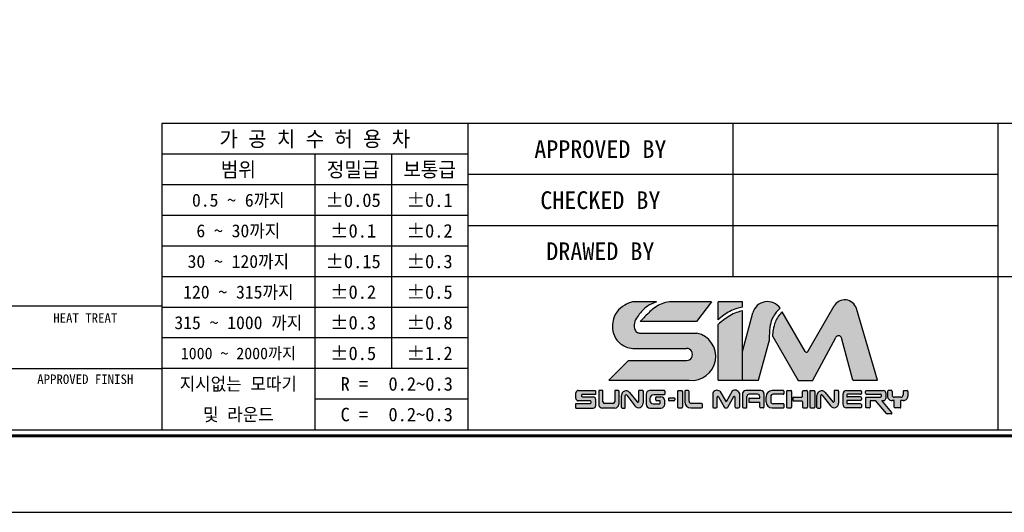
# Model space of a CAD drawing. Header units: millimetres. Extents: x 1591 to 2050, y 1063 to 1388.
# Tile 2 of 3: x 1820 to 1949, y 1063 to 1128. Entities that reach past the tile are written whole.
import ezdxf
from ezdxf.enums import TextEntityAlignment as Align

# ---------------------------------------------------------------- set-up
doc = ezdxf.new("R2010")
doc.units = ezdxf.units.MM
doc.layers.add('Z5', color=7, linetype='Continuous')
doc.layers.add('Z7', color=7, linetype='Continuous')

# ---------------------------------------------------------------- blocks, each defined once
blk = doc.blocks.new('란표제')
h = blk.add_hatch(color=150)
h.dxf.hatch_style = 1
edge = h.paths.add_edge_path()
edge.add_spline(control_points=[(207.254885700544, 16.33602195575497), (207.4122922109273, 16.47608683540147), (207.7174809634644, 16.74765264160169), (208.2523540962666, 17.06731062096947), (208.7774405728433, 17.32249890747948), (209.1543874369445, 17.38665720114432), (209.319017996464, 17.41467816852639)], knot_values=[0, 0, 0, 0, 0.6304310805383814, 1.222315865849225, 1.865724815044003, 2.364625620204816, 2.364625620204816, 2.364625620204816, 2.364625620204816], degree=3, periodic=0)
edge.add_line((209.319017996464, 17.41467816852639), (209.319017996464, 17.8749359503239))
edge.add_line((209.319017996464, 17.8749359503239), (207.254885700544, 17.8749359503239))
edge.add_line((207.254885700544, 17.8749359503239), (207.254885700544, 16.33602195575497))
edge = h.paths.add_edge_path()
edge.add_spline(control_points=[(209.319017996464, 17.09505608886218), (209.1507810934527, 17.05636180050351), (208.7718837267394, 16.96921585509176), (208.2430076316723, 16.7021166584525), (207.7228945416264, 16.35351243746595), (207.413543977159, 16.08416408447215), (207.254885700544, 15.9460219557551)], knot_values=[0, 0, 0, 0, 0.5164407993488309, 1.163110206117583, 1.761888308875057, 2.392319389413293, 2.392319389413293, 2.392319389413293, 2.392319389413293], degree=3, periodic=0)
edge.add_line((207.254885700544, 15.9460219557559), (207.254885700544, 11.2074160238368))
edge.add_line((207.254885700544, 11.2074160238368), (209.319017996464, 11.2074160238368))
edge.add_line((209.319017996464, 11.2074160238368), (209.319017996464, 17.09505608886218))
edge = h.paths.add_edge_path()
edge.add_line((205.4485281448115, 15.20675719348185), (200.5646388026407, 15.20675719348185))
edge.add_spline(control_points=[(200.5646388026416, 15.20675719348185), (200.4849448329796, 15.2311278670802), (200.2902893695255, 15.29065413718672), (200.0764048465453, 15.67955931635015), (200.1444277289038, 16.22277553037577), (200.5626230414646, 16.86702953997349), (201.1445093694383, 17.51252125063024), (201.753622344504, 17.7642963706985), (202.0212897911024, 17.8749359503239)], knot_values=[0, 0, 0, 0, 0.2433595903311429, 0.5944147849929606, 1.213183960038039, 1.789398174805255, 2.88702788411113, 3.747486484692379, 3.747486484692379, 3.747486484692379, 3.747486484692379], degree=3, periodic=0)
edge.add_line((202.021289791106, 17.87493595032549), (199.975920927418, 17.87493595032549))
edge.add_spline(control_points=[(199.975920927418, 17.87493595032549), (199.7520550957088, 17.7906646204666), (199.2509278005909, 17.60202188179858), (198.4944564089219, 16.96557093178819), (198.1991549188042, 15.94031959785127), (198.3773366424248, 14.94330619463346), (198.8409946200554, 14.33840604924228), (199.2605940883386, 14.13379854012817), (199.4124566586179, 14.059746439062)], knot_values=[0, 0, 0, 0, 0.550739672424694, 1.232839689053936, 2.19963066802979, 2.850121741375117, 3.513003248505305, 3.888995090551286, 3.888995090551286, 3.888995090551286, 3.888995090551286], degree=3, periodic=0)
edge.add_arc((200.0158996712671, 15.21120487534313), 1.299999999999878, 242.3423855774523, 270.0000000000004)
edge.add_line((200.0158996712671, 13.91120487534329), (204.5640160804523, 13.91120487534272))
edge.add_arc((204.5640160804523, 13.39961279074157), 0.5115920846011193, 270.18688939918, 90, ccw=False)
edge.add_line((204.565684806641, 12.88802342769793), (199.6526393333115, 12.88802342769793))
edge.add_line((199.6526393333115, 12.88802342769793), (197.9720319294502, 11.2074160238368))
edge.add_line((197.9720319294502, 11.2074160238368), (204.7937810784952, 11.2074160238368))
edge.add_arc((205.0304162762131, 13.2219417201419), 2.028376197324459, 263.3004820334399, 78.10426637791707)
edge = h.paths.add_edge_path(flags=17)
edge.add_spline(control_points=[(203.124493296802, 17.8749359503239), (202.8996633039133, 17.82721986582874), (202.2807588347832, 17.69586862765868), (201.4378743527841, 17.06335641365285), (200.9055243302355, 16.48007066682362), (200.6418784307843, 16.19119889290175)], knot_values=[0, 0, 0, 0, 0.6846043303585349, 1.884555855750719, 3.061918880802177, 3.061918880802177, 3.061918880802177, 3.061918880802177], degree=3, periodic=0)
edge.add_line((200.6418784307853, 16.19119889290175), (205.4077128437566, 16.19119889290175))
edge.add_line((205.4077128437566, 16.19119889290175), (206.7038211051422, 17.8749359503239))
edge.add_line((206.7038211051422, 17.8749359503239), (203.124493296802, 17.8749359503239))
h = blk.add_hatch(color=8)
h.dxf.hatch_style = 1
edge = h.paths.add_edge_path()
edge.add_spline(control_points=[(211.586712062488, 14.73767623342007), (211.5979655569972, 15.05995682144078), (211.6173841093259, 15.61607052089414), (211.7789107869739, 16.3460245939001), (212.0883945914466, 16.90037927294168), (212.3712800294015, 17.17334599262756), (212.5211611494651, 17.31797188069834)], knot_values=[0, 0, 0, 0, 0.7435831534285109, 1.283095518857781, 1.707763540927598, 2.186317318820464, 2.186317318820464, 2.186317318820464, 2.186317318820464], degree=3, periodic=0)
edge.add_arc((211.4478182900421, 16.58453128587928), 1.300000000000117, 34.34572044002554, 164.9999999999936)
edge.add_line((210.1921147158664, 16.92099604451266), (209.319017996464, 13.66255472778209))
edge.add_line((209.319017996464, 13.66255472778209), (209.319017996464, 11.2074160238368))
edge.add_line((209.319017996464, 11.2074160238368), (210.6863499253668, 11.2074160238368))
edge.add_line((210.6863499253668, 11.2074160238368), (211.5798839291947, 14.54213032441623))
edge.add_spline(control_points=[(211.5798839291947, 14.5421303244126), (211.5821599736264, 14.60731229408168), (211.5844360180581, 14.67249426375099), (211.586712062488, 14.73767623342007)], knot_values=[2.186317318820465, 2.186317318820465, 2.186317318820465, 2.186317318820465, 2.336708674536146, 2.336708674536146, 2.336708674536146, 2.336708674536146], degree=3, periodic=0)
edge = h.paths.add_edge_path()
edge.add_arc((217.4733307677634, 14.73094655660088), 0.2599999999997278, 14.999999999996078, 152.0936797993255, ccw=False)
edge.add_line((217.7244714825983, 14.79823950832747), (218.681274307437, 11.22740275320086))
edge.add_line((218.681274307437, 11.22740275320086), (220.7932630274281, 11.22740275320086))
edge.add_line((220.7932630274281, 11.22740275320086), (218.9990320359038, 17.29391512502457))
edge.add_arc((218.0017364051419, 16.99895508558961), 1.040000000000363, 16.47610349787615, 150.0000000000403)
edge.add_line((217.101069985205, 17.51895508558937), (214.8678378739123, 13.65088360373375))
edge.add_arc((214.7552545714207, 13.71588360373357), 0.1299999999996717, 210.0000000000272, 330.0000000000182, ccw=False)
edge.add_line((214.642671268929, 13.65088360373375), (212.6921295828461, 17.02932090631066))
edge.add_spline(control_points=[(212.6921295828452, 17.02932090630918), (212.5742457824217, 16.89979221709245), (212.3414632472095, 16.64401477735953), (212.065290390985, 16.12183659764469), (211.9274507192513, 15.54940397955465), (211.8798952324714, 15.13850761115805), (211.8598466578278, 14.96528077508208)], knot_values=[0, 0, 0, 0, 0.523800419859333, 1.034337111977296, 1.752334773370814, 2.275651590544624, 2.275651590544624, 2.275651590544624, 2.275651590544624], degree=3, periodic=0)
edge.add_arc((211.7973139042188, 14.85130860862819), 0.1300000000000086, 30.0000000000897, 61.24788174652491, ccw=False)
edge.add_line((211.9098972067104, 14.91630860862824), (214.0576988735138, 11.19620699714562))
edge.add_line((214.0576988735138, 11.19620699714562), (215.3070704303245, 11.1962069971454))
edge.add_line((215.3070704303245, 11.1962069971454), (217.243565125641, 14.85263365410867))
h = blk.add_hatch(color=150)
h.dxf.hatch_style = 1
h.paths.add_polyline_path([(196.8398843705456, 9.607704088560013, 0.4142135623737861), (196.644884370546, 9.80270408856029), (195.7199446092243, 9.80270408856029, -0.4142135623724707), (195.6549446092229, 9.867704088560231), (195.654944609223, 9.948566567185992, -0.4142135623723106), (195.7199446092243, 10.0135665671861), (196.8398843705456, 10.0135665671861), (196.8398843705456, 10.3463613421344), (195.3763517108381, 10.34636134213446, 0.4142135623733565), (195.1813517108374, 10.15136134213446), (195.1813517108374, 9.651637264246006, 0.4142135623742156), (195.3763517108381, 9.45663726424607), (196.4043549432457, 9.456637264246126, -0.4142135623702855), (196.4693549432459, 9.391637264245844), (196.4693549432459, 9.314484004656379, -0.4142135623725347), (196.4043549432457, 9.249484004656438), (195.1625882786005, 9.249484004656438), (195.1625882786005, 8.845717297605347), (196.644884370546, 8.845717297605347, 0.4142135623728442), (196.8398843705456, 9.04071729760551)])
h.paths.add_polyline_path([(204.2241152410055, 10.26798301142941, 0.4142135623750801), (204.1591152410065, 10.33298301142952), (203.8636730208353, 10.33298301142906, 0.4142135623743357), (203.7986730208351, 10.26798301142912), (203.7986730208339, 8.929340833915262, 0.4142135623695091), (203.8636730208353, 8.864340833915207), (204.1591152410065, 8.864340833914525, 0.4142135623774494), (204.2241152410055, 8.929340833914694)])
h.paths.add_polyline_path([(207.1653805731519, 9.763626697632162, -0.7673269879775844), (207.2866722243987, 9.796126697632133), (207.8058751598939, 8.896840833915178, 0.2679491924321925), (207.8621668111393, 8.864340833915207), (207.9913022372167, 8.864340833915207, 0.2679491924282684), (208.0475938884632, 8.896840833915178), (208.5667968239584, 9.796126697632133, -0.7673269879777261), (208.6880884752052, 9.763626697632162), (208.6880884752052, 8.929340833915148, 0.4142135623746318), (208.7530884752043, 8.864340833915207), (208.9903602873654, 8.864340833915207, 0.4142135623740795), (209.0553602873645, 8.929340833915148), (209.0553602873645, 10.10884705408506, 0.5572135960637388), (208.4489020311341, 10.2713470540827), (207.9267345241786, 9.366926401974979), (207.4045670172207, 10.27134705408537, 0.5198906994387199), (206.7981087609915, 10.10884705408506), (206.7981087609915, 8.929340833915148, 0.4142135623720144), (206.8631087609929, 8.864340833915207), (207.1003805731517, 8.864340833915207, 0.414213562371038), (207.1653805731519, 8.929340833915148)])
h = blk.add_hatch(color=251)
h.dxf.hatch_style = 1
h.paths.add_polyline_path([(203.5669230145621, 9.653807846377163, 0.4142135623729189), (203.5019230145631, 9.718807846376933), (203.0985386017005, 9.718807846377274, 0.4142135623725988), (203.0335386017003, 9.653807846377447), (203.0335386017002, 9.535083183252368, 0.4142135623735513), (203.0985386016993, 9.470083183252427), (203.5019230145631, 9.470083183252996, 0.4142135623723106), (203.5669230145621, 9.535083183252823)])
h.paths.add_polyline_path([(198.8155383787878, 9.170717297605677), (198.8155383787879, 10.28136134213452, 0.4142135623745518), (198.7505383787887, 10.34636134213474), (198.5312483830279, 10.34636134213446, 0.4142135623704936), (198.4662483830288, 10.28136134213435), (198.4662483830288, 9.374979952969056, -0.4142135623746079), (198.3362483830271, 9.244979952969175), (197.6035467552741, 9.244979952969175, -0.4142135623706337), (197.4735467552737, 9.374979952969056), (197.4735467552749, 10.28136134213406, 0.4142135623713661), (197.4085467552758, 10.34636134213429), (197.173220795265, 10.3463613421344, 0.4142135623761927), (197.1082207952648, 10.28136134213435), (197.1082207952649, 9.170717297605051, 0.4142135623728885), (197.4332207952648, 8.845717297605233), (198.490538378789, 8.845717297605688, 0.4142135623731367)])
h.paths.add_polyline_path([(200.8836941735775, 9.265258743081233), (200.8836941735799, 10.28136134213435, 0.4142135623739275), (200.8186941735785, 10.3463613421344), (200.5662103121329, 10.34636134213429, 0.4142135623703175), (200.5012103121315, 10.28136134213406), (200.5012103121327, 9.419089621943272, -0.7053166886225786), (200.385850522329, 9.377993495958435), (199.7365529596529, 10.17365216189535, 0.7053166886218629), (199.0443942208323, 9.927075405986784), (199.0443942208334, 8.91071729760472, 0.4142135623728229), (199.1093942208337, 8.845717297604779), (199.3056264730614, 8.84571729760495, 0.4142135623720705), (199.3706264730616, 8.910717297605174), (199.3706264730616, 9.904828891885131, -0.7182104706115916), (199.4873633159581, 9.944177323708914), (200.1832731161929, 9.02916815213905, 0.7182104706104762)])
h.paths.add_polyline_path([(202.7217367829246, 9.170717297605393), (202.7217367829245, 9.475145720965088, 0.414213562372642), (202.3967367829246, 9.80014572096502), (202.0179389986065, 9.800145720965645, 0.414213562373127), (201.9529389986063, 9.735145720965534), (201.9529389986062, 9.538394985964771, 0.4142135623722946), (202.0179389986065, 9.47339498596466), (202.273324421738, 9.473394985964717, -0.4142135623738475), (202.3383244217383, 9.40839498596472), (202.3383244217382, 9.281672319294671, -0.414213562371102), (202.273324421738, 9.21667231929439), (201.7241999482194, 9.21667231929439, -0.4142135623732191), (201.4641999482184, 9.476672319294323), (201.4641999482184, 9.652153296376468, -0.4142135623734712), (201.7891999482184, 9.977153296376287), (202.6567367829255, 9.97715329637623, 0.4142135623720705), (202.7217367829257, 10.04215329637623), (202.7217367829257, 10.2813613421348, 0.4142135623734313), (202.6567367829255, 10.3463613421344), (201.4565649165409, 10.3463613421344, 0.4142135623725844), (201.1315649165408, 10.02136134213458), (201.1315649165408, 9.170717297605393, 0.4142135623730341), (201.4565649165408, 8.845717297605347), (202.3967367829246, 8.845717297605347, 0.4142135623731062)])
h.paths.add_polyline_path([(205.9125890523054, 9.174990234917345, 0.4142135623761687), (205.8475890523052, 9.23999023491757), (204.9759224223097, 9.23999023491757, -0.4142135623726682), (204.7809224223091, 9.434990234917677), (204.7809224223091, 10.26798301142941, 0.4142135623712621), (204.7159224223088, 10.33298301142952), (204.4844112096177, 10.33298301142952, 0.4142135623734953), (204.4194112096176, 10.26798301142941), (204.4194112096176, 9.38434083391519, 0.4142135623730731), (204.9394112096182, 8.864340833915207), (205.8475890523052, 8.864340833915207, 0.4142135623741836), (205.9125890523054, 8.929340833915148)])
h.paths.add_polyline_path([(209.694731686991, 9.823725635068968, -0.4142135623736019), (209.8897316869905, 10.01872563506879), (210.5938065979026, 10.0187256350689, -0.4142135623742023), (210.7888065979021, 9.823725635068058), (210.7888065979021, 9.69676070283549), (209.9214226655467, 9.696760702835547, 0.4142135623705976), (209.8564226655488, 9.631760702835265), (209.8564226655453, 9.40577132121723, 0.41421356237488), (209.9214226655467, 9.340771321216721), (210.7888065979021, 9.34077132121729), (210.7888065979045, 8.929340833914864, 0.4142135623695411), (210.8538065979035, 8.864340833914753), (211.0838216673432, 8.86434083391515, 0.4142135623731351), (211.1488216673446, 8.929340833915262), (211.1488216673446, 10.07298301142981, 0.4142135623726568), (210.8888216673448, 10.33298301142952), (209.5973415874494, 10.33298301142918, 0.4142135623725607), (209.337341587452, 10.07298301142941), (209.337341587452, 8.929340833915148, 0.4142135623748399), (209.4023415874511, 8.864340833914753), (209.6297316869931, 8.864340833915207, 0.4142135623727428), (209.694731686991, 8.929340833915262)])
h.paths.add_polyline_path([(212.8488973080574, 9.150598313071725, 0.4142135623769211), (212.7838973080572, 9.21559831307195), (211.9150975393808, 9.215598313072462, -0.4142135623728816), (211.7200975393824, 9.410598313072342), (211.7200975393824, 9.825681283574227, -0.4142135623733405), (211.9150975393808, 10.02068128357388), (212.7838973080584, 10.02068128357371, 0.4142135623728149), (212.8488973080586, 10.08568128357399), (212.8488973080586, 10.26798301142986, 0.4142135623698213), (212.7838973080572, 10.33298301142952), (211.8480273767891, 10.33298301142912, 0.414213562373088), (211.3280273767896, 9.812983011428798), (211.3280273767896, 9.384340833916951, 0.4142135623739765), (211.8480273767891, 8.864340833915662), (212.7838973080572, 8.864340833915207, 0.4142135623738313), (212.8488973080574, 8.929340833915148)])
h.paths.add_polyline_path([(213.492579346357, 10.26798301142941, 0.41421356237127), (213.4275793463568, 10.33298301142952), (213.1321371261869, 10.33298301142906, 0.414213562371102), (213.0671371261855, 10.26798301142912), (213.0671371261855, 8.929340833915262, 0.4142135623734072), (213.1321371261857, 8.864340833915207), (213.4275793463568, 8.864340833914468, 0.4142135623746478), (213.492579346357, 8.929340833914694)])
h.paths.add_polyline_path([(214.8456035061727, 10.26798301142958, 0.4142135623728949), (214.7806035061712, 10.33298301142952), (214.4851612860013, 10.33298301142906, 0.4142135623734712), (214.4201612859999, 10.26798301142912), (214.4201612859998, 9.839948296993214, -0.4142135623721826), (214.3551612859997, 9.774948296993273), (213.676330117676, 9.774948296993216, 0.4142135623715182), (213.6113301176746, 9.709948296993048), (213.6113301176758, 9.520356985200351, 0.4142135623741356), (213.676330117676, 9.455356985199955), (214.3551612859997, 9.45535698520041, -0.4142135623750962), (214.4201612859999, 9.390356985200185), (214.4201612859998, 8.929340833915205, 0.4142135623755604), (214.4851612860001, 8.864340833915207), (214.7806035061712, 8.864340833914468, 0.414213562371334), (214.8456035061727, 8.929340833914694)])
h.paths.add_polyline_path([(215.4624624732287, 10.26798301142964, 0.4142135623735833), (215.3974624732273, 10.33298301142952), (215.1020202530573, 10.33298301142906, 0.414213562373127), (215.0370202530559, 10.26798301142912), (215.0370202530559, 8.929340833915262, 0.4142135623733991), (215.1020202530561, 8.864340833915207), (215.3974624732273, 8.864340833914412, 0.4142135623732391), (215.4624624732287, 8.929340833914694)])
h.paths.add_polyline_path([(216.339469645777, 10.17365216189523, 0.7053166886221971), (215.6473109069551, 9.927075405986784), (215.6473109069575, 8.91071729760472, 0.4142135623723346), (215.7123109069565, 8.845717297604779), (215.9085431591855, 8.84571729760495, 0.4142135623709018), (215.9735431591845, 8.910717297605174), (215.9735431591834, 9.904828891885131, -0.7182104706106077), (216.0902800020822, 9.944177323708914), (216.7861898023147, 9.02916815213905, 0.7182104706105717), (217.4866108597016, 9.265258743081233), (217.4866108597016, 10.28136134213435, 0.4142135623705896), (217.4216108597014, 10.3463613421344), (217.1691269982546, 10.34636134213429, 0.4142135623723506), (217.1041269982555, 10.28136134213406), (217.1041269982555, 9.419089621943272, -0.7053166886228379), (216.9887672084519, 9.377993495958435)])
h.paths.add_polyline_path([(219.420415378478, 10.26798301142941, 0.4142135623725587), (219.3554153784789, 10.33298301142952), (218.1709172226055, 10.33298301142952, 0.4142135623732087), (217.8459172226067, 10.00798301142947), (217.8459172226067, 9.189340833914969, 0.4142135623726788), (218.1709172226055, 8.864340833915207), (219.3554153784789, 8.864340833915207, 0.4142135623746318), (219.420415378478, 8.929340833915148), (219.420415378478, 9.143462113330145, 0.4142135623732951), (219.3554153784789, 9.208462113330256), (218.2404718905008, 9.208462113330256, -0.4142135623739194), (218.1754718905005, 9.273462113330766), (218.1754718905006, 9.438182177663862, -0.4142135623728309), (218.240471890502, 9.503182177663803), (219.3554153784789, 9.50318217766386, 0.414213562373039), (219.420415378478, 9.568182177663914), (219.420415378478, 9.728365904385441, 0.4142135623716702), (219.3554153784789, 9.793365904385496), (218.240471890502, 9.793365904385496, -0.4142135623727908), (218.1754718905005, 9.858365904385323), (218.1754718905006, 9.955071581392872, -0.4142135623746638), (218.2404718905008, 10.02007158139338), (219.3554153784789, 10.02007158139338, 0.4142135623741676), (219.420415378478, 10.08507158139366)])
h.paths.add_polyline_path([(221.4898233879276, 10.13798301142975, 0.4142135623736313), (221.2948233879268, 10.3329830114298), (219.8352710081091, 10.33298301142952, 0.4142135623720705), (219.7702710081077, 10.26798301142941), (219.7702710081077, 10.10677544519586, 0.414213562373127), (219.8352710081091, 10.04177544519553), (221.0336939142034, 10.0417754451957, -0.4142135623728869), (221.0986939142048, 9.976775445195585), (221.0986939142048, 9.837352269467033, -0.4142135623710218), (221.0336939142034, 9.772352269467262), (219.8352710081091, 9.772352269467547, 0.4142135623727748), (219.7702710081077, 9.707352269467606), (219.7702710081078, 8.929340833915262, 0.4142135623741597), (219.8352710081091, 8.864340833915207), (220.0926108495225, 8.864340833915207, 0.4142135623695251), (220.1576108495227, 8.929340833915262), (220.1576108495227, 9.414242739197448, -0.4142135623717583), (220.2226108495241, 9.479242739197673), (220.6306965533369, 9.479242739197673), (221.5531320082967, 8.379926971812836, 0.2216946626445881), (221.6029248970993, 8.356708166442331), (221.9552971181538, 8.35670816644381, 0.637070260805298), (222.0050900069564, 8.46348936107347), (221.1527717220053, 9.479242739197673), (221.2948233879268, 9.479242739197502, 0.414213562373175), (221.4898233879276, 9.674242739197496)])
h.paths.add_polyline_path([(223.366210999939, 9.869242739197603), (223.366210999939, 10.26798301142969, 0.4142135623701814), (223.3012109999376, 10.33298301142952), (223.0343925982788, 10.33298301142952, 0.4142135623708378), (222.9693925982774, 10.26798301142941), (222.9693925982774, 9.96735226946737, -0.4142135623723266), (222.7743925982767, 9.772352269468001), (222.2290342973, 9.772352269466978, -0.4142135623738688), (222.034034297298, 9.967352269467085), (222.034034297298, 10.26798301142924, 0.4142135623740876), (221.969034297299, 10.33298301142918), (221.7022158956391, 10.33298301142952, 0.4142135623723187), (221.63721589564, 10.26798301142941), (221.63721589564, 9.869242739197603, 0.4142135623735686), (222.0272158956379, 9.479242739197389), (222.9762109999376, 9.479242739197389, 0.4142135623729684)])
h.paths.add_polyline_path([(222.7748939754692, 9.479242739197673), (222.2133923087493, 9.479242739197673), (222.2133923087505, 8.929340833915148, 0.4142135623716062), (222.2783923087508, 8.864340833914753), (222.7098939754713, 8.864340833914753, 0.4142135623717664), (222.7748939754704, 8.929340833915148)])
for p, q in [((202.0212897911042, 17.87493595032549), (199.975920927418, 17.87493595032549)), ((206.7038211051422, 17.8749359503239), (203.124493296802, 17.8749359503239)), ((206.7038211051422, 17.8749359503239), (205.4077128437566, 16.19119889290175)), ((209.319017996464, 17.8749359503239), (207.254885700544, 17.8749359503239)), ((207.254885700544, 16.33602195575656), (207.254885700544, 17.8749359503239)), ((209.319017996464, 17.41467816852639), (209.319017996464, 17.8749359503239)), ((209.319017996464, 11.2074160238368), (209.319017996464, 17.09505608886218)), ((209.319017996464, 13.66255472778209), (210.1921147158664, 16.92099604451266)), ((214.6426712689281, 13.65088360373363), (212.692129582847, 17.02932090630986)), ((214.8678378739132, 13.65088360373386), (217.101069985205, 17.51895508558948)), ((220.7932630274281, 11.22740275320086), (218.9990320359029, 17.29391512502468)), ((205.4077128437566, 16.19119889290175), (200.6418784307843, 16.19119889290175)), ((207.254885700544, 11.2074160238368), (207.254885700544, 15.94602195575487)), ((200.5646388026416, 15.20675719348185), (205.4485281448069, 15.20675719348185)), ((210.6863499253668, 11.2074160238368), (211.5798839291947, 14.54213032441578)), ((211.9098972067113, 14.91630860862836), (214.0576988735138, 11.19620699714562)), ((215.2814177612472, 11.14777045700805), (217.2435651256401, 14.8526336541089)), ((218.681274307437, 11.22740275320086), (217.7244714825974, 14.79823950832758)), ((200.0158996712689, 13.91120487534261), (204.5640160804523, 13.91120487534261)), ((199.6526393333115, 12.88802342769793), (197.9720319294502, 11.20741602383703)), ((199.6526393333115, 12.88802342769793), (204.5623473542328, 12.88802342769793)), ((197.9720319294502, 11.2074160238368), (204.7937810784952, 11.2074160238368)), ((207.254885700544, 11.2074160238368), (209.319017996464, 11.2074160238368)), ((209.319017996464, 11.2074160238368), (210.6863499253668, 11.2074160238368)), ((214.0576988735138, 11.19620699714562), (215.2814177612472, 11.1962069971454)), ((218.681274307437, 11.22740275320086), (220.7932630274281, 11.22740275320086)), ((195.1813517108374, 9.651637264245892), (195.1813517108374, 10.15136134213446)), ((195.3763517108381, 10.3463613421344), (196.8398843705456, 10.3463613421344)), ((196.8398843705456, 10.32175464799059), (196.8398843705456, 10.0135665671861)), ((197.1082207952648, 10.28136134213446), (197.1082207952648, 9.170717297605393)), ((197.4085467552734, 10.3463613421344), (197.173220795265, 10.3463613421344)), ((197.4735467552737, 9.37497995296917), (197.4735467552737, 10.28136134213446)), ((198.4662483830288, 10.28136134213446), (198.4662483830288, 9.37497995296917)), ((198.7505383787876, 10.3463613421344), (198.5312483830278, 10.3463613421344)), ((198.8155383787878, 10.28136134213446), (198.8155383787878, 9.170717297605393)), ((199.7365529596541, 10.17365216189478), (200.3858505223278, 9.377993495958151)), ((200.5012103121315, 10.28136134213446), (200.5012103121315, 9.419089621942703)), ((200.8186941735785, 10.3463613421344), (200.5662103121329, 10.3463613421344)), ((200.8836941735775, 10.28136134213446), (200.8836941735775, 9.265258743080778)), ((202.6567367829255, 10.3463613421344), (201.4565649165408, 10.3463613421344)), ((202.7217367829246, 10.28136134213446), (202.7217367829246, 10.04215329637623)), ((202.7217367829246, 10.28136134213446), (202.7217367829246, 10.04215329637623)), ((203.7986730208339, 10.26798301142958), (203.7986730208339, 8.929340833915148)), ((203.8636730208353, 10.33298301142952), (204.1591152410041, 10.33298301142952)), ((204.2241152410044, 10.26798301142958), (204.2241152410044, 8.929340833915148)), ((204.4194112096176, 10.26798301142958), (204.4194112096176, 9.38434083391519)), ((204.7159224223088, 10.33298301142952), (204.4844112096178, 10.33298301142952)), ((204.7809224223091, 9.434990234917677), (204.7809224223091, 10.26798301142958)), ((206.7981087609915, 10.10884705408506), (206.7981087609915, 8.929340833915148)), ((207.4045670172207, 10.27134705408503), (207.9267345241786, 9.366926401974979)), ((208.4489020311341, 10.27134705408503), (207.9267345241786, 9.366926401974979)), ((209.0553602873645, 10.10884705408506), (209.0553602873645, 8.929340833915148)), ((209.3373415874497, 10.07298301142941), (209.3373415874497, 8.929340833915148)), ((210.8888216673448, 10.33298301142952), (209.5973415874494, 10.33298301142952)), ((211.1488216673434, 10.07298301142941), (211.1488216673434, 8.929340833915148)), ((212.7838973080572, 10.33298301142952), (211.8480273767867, 10.33298301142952)), ((212.8488973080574, 10.08568128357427), (212.8488973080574, 10.26798301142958)), ((213.0671371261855, 10.26798301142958), (213.0671371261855, 8.929340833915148)), ((213.1321371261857, 10.33298301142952), (213.4275793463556, 10.33298301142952)), ((213.492579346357, 10.26798301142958), (213.492579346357, 8.929340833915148)), ((214.4201612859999, 9.839948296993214), (214.4201612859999, 10.26798301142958)), ((214.4851612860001, 10.33298301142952), (214.7806035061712, 10.33298301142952)), ((214.8456035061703, 10.26798301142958), (214.8456035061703, 8.929340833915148)), ((215.0370202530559, 10.26798301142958), (215.0370202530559, 8.929340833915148)), ((215.1020202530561, 10.33298301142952), (215.3974624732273, 10.33298301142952)), ((215.4624624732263, 10.26798301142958), (215.4624624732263, 8.929340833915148)), ((216.339469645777, 10.17365216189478), (216.9887672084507, 9.377993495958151)), ((217.1041269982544, 10.28136134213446), (217.1041269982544, 9.419089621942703)), ((217.4216108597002, 10.3463613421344), (217.1691269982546, 10.3463613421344)), ((217.4866108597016, 10.28136134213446), (217.4866108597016, 9.265258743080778)), ((218.1709172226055, 10.33298301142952), (219.3554153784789, 10.33298301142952)), ((219.420415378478, 10.26798301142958), (219.420415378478, 10.08507158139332)), ((219.7702710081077, 10.10677544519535), (219.7702710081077, 10.26798301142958)), ((219.835271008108, 10.33298301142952), (221.2948233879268, 10.33298301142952)), ((219.835271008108, 10.04177544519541), (221.0336939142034, 10.04177544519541)), ((221.4898233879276, 10.13798301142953), (221.4898233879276, 9.67424273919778)), ((221.63721589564, 10.26798301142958), (221.63721589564, 9.869242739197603)), ((221.969034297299, 10.33298301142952), (221.7022158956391, 10.33298301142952)), ((222.034034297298, 10.26798301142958), (222.034034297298, 9.967352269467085)), ((222.9693925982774, 10.26798301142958), (222.9693925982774, 9.967352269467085)), ((223.0343925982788, 10.33298301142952), (223.3012109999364, 10.33298301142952)), ((223.3662109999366, 10.26798301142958), (223.3662109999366, 9.869242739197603)), ((195.1625882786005, 8.845717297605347), (195.1625882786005, 9.249484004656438)), ((195.1625882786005, 9.249484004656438), (196.4043549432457, 9.249484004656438)), ((196.4043549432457, 9.45663726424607), (195.3763517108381, 9.45663726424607)), ((195.6549446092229, 9.948566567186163), (195.6549446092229, 9.867704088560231)), ((196.8398843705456, 10.0135665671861), (195.7199446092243, 10.0135665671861)), ((195.7199446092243, 9.80270408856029), (196.644884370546, 9.80270408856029)), ((196.4693549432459, 9.314484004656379), (196.4693549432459, 9.391637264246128)), ((196.8398843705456, 9.607704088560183), (196.8398843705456, 9.04071729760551)), ((198.3362483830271, 9.244979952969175), (197.6035467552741, 9.244979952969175)), ((199.0443942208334, 8.910717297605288), (199.0443942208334, 9.92707540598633)), ((199.3706264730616, 8.910717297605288), (199.3706264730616, 9.904828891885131)), ((199.4873633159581, 9.944177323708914), (200.1832731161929, 9.029168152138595)), ((201.1315649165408, 10.02136134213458), (201.1315649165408, 9.170717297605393)), ((201.4641999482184, 9.652153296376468), (201.4641999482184, 9.476672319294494)), ((201.7241999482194, 9.21667231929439), (202.273324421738, 9.21667231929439)), ((202.6567367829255, 9.977153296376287), (201.7891999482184, 9.977153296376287)), ((201.9529389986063, 9.538394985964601), (201.9529389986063, 9.735145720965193)), ((202.0179389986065, 9.800145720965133), (202.3967367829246, 9.800145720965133)), ((202.273324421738, 9.47339498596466), (202.0179389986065, 9.47339498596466)), ((202.3383244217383, 9.28167231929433), (202.3383244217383, 9.40839498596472)), ((202.7217367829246, 9.170717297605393), (202.7217367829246, 9.475145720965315)), ((203.0335386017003, 9.653807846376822), (203.0335386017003, 9.535083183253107)), ((203.0985386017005, 9.718807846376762), (203.5019230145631, 9.718807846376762)), ((203.5019230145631, 9.470083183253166), (203.0985386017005, 9.470083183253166)), ((203.5669230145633, 9.653807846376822), (203.5669230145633, 9.535083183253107)), ((205.8475890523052, 9.23999023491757), (204.9759224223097, 9.23999023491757)), ((207.1653805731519, 8.929340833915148), (207.1653805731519, 9.763626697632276)), ((207.2866722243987, 9.796126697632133), (207.8058751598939, 8.896840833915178)), ((208.5667968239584, 9.796126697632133), (208.0475938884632, 8.896840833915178)), ((208.6880884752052, 8.929340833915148), (208.6880884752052, 9.763626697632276)), ((209.694731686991, 8.929340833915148), (209.694731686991, 9.823725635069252)), ((209.8564226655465, 9.63176070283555), (209.8564226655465, 9.40577132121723)), ((210.5938065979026, 10.01872563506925), (209.8897316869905, 10.01872563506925)), ((209.9214226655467, 9.69676070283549), (210.7888065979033, 9.69676070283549)), ((209.9214226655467, 9.34077132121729), (210.7888065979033, 9.34077132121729)), ((210.7888065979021, 9.69676070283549), (210.7888065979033, 9.823725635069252)), ((210.7888065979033, 8.929340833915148), (210.7888065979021, 9.34077132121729)), ((211.3280273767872, 9.38434083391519), (211.3280273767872, 9.812983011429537)), ((211.7200975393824, 9.82568128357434), (211.7200975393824, 9.410598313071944)), ((212.7838973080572, 10.02068128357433), (211.9150975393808, 10.02068128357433)), ((212.783897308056, 9.21559831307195), (211.9150975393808, 9.21559831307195)), ((213.6113301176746, 9.709948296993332), (213.6113301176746, 9.520356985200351)), ((213.676330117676, 9.774948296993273), (214.3551612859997, 9.774948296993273)), ((213.676330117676, 9.45535698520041), (214.3551612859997, 9.45535698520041)), ((214.4201612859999, 9.39035698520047), (214.4201612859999, 8.929340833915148)), ((215.6473109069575, 8.910717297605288), (215.6473109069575, 9.92707540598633)), ((215.9735431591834, 8.910717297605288), (215.9735431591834, 9.904828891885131)), ((216.0902800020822, 9.944177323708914), (216.7861898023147, 9.029168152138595)), ((217.8459172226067, 10.00798301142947), (217.8459172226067, 9.189340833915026)), ((218.1754718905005, 9.955071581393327), (218.1754718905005, 9.858365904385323)), ((218.1754718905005, 9.438182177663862), (218.1754718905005, 9.273462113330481)), ((219.3554153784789, 10.02007158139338), (218.2404718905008, 10.02007158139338)), ((219.3554153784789, 9.793365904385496), (218.240471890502, 9.793365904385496)), ((219.3554153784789, 9.503182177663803), (218.240471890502, 9.503182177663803)), ((219.3554153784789, 9.208462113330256), (218.2404718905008, 9.208462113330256)), ((219.420415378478, 9.728365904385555), (219.420415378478, 9.568182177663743)), ((219.7702710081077, 9.707352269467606), (219.7702710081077, 8.929340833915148)), ((219.835271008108, 9.772352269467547), (221.0336939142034, 9.772352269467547)), ((220.1576108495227, 9.414242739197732), (220.1576108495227, 8.929340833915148)), ((220.2226108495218, 9.479242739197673), (220.6306965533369, 9.479242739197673)), ((221.5531320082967, 8.379926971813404), (220.6306965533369, 9.479242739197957)), ((221.0986939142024, 9.976775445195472), (221.0986939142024, 9.837352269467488)), ((221.1527717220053, 9.479242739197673), (221.2948233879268, 9.479242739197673)), ((222.0050900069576, 8.463489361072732), (221.1527717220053, 9.479242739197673)), ((222.2133923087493, 9.479242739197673), (222.0272158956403, 9.479242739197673)), ((222.2133923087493, 8.929340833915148), (222.2133923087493, 9.479242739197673)), ((222.7743925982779, 9.772352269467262), (222.2290342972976, 9.772352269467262)), ((222.9762109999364, 9.479242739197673), (222.7748939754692, 9.479242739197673)), ((222.7748939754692, 8.929340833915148), (222.7748939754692, 9.479242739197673)), ((195.1625882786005, 8.845717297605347), (196.644884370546, 8.845717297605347)), ((198.490538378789, 8.845717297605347), (197.4332207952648, 8.845717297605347)), ((199.1093942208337, 8.845717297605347), (199.3056264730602, 8.845717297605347)), ((201.4565649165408, 8.845717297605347), (202.3967367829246, 8.845717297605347)), ((203.8636730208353, 8.864340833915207), (204.1591152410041, 8.864340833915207)), ((204.9394112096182, 8.864340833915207), (205.8475890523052, 8.864340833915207)), ((205.9125890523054, 8.929340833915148), (205.9125890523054, 9.17499023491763)), ((206.8631087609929, 8.864340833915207), (207.1003805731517, 8.864340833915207)), ((207.8621668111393, 8.864340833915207), (207.9913022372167, 8.864340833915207)), ((208.7530884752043, 8.864340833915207), (208.9903602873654, 8.864340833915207)), ((209.4023415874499, 8.864340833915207), (209.6297316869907, 8.864340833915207)), ((211.0838216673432, 8.864340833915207), (210.8538065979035, 8.864340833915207)), ((211.8480273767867, 8.864340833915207), (212.783897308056, 8.864340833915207)), ((212.8488973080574, 8.929340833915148), (212.8488973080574, 9.15059831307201)), ((213.1321371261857, 8.864340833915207), (213.4275793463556, 8.864340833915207)), ((214.4851612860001, 8.864340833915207), (214.7806035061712, 8.864340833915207)), ((215.1020202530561, 8.864340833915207), (215.3974624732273, 8.864340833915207)), ((215.7123109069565, 8.845717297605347), (215.9085431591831, 8.845717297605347)), ((219.3554153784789, 8.864340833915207), (218.1709172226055, 8.864340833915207)), ((219.420415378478, 9.143462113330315), (219.420415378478, 8.929340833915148)), ((220.0926108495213, 8.864340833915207), (219.835271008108, 8.864340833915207)), ((222.709893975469, 8.864340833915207), (222.2783923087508, 8.864340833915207)), ((221.9552971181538, 8.356708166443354), (221.6029248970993, 8.356708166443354))]:
    blk.add_line(p, q)
for centre, radius, start, end in [((211.4478182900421, 16.58453128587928), 1.3, 34.3457204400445, 165.0000000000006), ((218.0017364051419, 16.99895508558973), 1.04, 16.47610349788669, 149.9999999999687), ((205.0304162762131, 13.2219417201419), 2.028376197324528, 263.3004820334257, 78.10426637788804), ((211.7973139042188, 14.8513086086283), 0.13, 30.00000000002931, 61.24788175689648), ((217.4733307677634, 14.73094655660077), 0.26, 14.99999999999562, 152.0936797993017), ((200.0158996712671, 15.21120487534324), 1.3, 242.342385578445, 270), ((204.5640160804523, 13.39961279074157), 0.5115920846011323, 269.813110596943, 90), ((214.7552545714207, 13.71588360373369), 0.13, 210.0000000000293, 329.9999999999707), ((195.3763517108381, 10.15136134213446), 0.195, 90, 180), ((197.173220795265, 10.28136134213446), 0.065, 90, 180), ((197.4085467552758, 10.28136134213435), 0.065, 0, 90.00000000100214), ((198.5312483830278, 10.28136134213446), 0.065, 90, 180), ((198.7505383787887, 10.2813613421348), 0.065, 0, 90.00000000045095), ((199.4343942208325, 9.927075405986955), 0.39, 39.21617813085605, 180), ((200.5662103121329, 10.28136134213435), 0.065, 90.00000000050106, 180), ((200.8186941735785, 10.28136134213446), 0.065, 0, 90.00000000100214), ((201.4565649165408, 10.02136134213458), 0.325, 90, 180), ((202.6567367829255, 10.28136134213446), 0.065, 0, 90.00000000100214), ((202.6567367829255, 10.04215329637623), 0.065, 269.9999999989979, 0), ((203.8636730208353, 10.26798301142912), 0.065, 90.00000000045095, 180), ((204.1591152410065, 10.26798301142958), 0.065, 0, 90.00000000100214), ((204.4844112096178, 10.26798301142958), 0.065, 90, 180), ((204.7159224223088, 10.26798301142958), 0.065, 0, 90), ((207.1583587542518, 9.977292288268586), 0.3835188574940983, 50.0609962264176, 159.9390037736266), ((208.7018605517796, 10.0024845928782), 0.3691544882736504, 16.74570727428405, 133.254292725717), ((209.5973415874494, 10.0729830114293), 0.26, 90.00000000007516, 180), ((210.8888216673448, 10.07298301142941), 0.26, 0, 90.00000000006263), ((211.8480273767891, 9.812983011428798), 0.52, 90.00000000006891, 180), ((212.7838973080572, 10.26798301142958), 0.065, 0, 90.00000000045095), ((212.7838973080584, 10.08568128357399), 0.065, 269.9999999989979, 0), ((213.1321371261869, 10.26798301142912), 0.065, 90.00000000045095, 180), ((213.4275793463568, 10.26798301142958), 0.065, 0, 90.00000000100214), ((214.4851612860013, 10.26798301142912), 0.065, 90.00000000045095, 180), ((214.7806035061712, 10.26798301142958), 0.065, 0, 90.00000000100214), ((215.1020202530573, 10.26798301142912), 0.065, 90.00000000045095, 180), ((215.3974624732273, 10.26798301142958), 0.065, 0, 90.00000000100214), ((216.0373109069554, 9.927075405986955), 0.39, 39.21617813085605, 180), ((217.1691269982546, 10.28136134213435), 0.065, 90.00000000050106, 180), ((217.4216108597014, 10.28136134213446), 0.065, 0, 90.00000000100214), ((218.1709172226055, 10.00798301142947), 0.325, 90, 180), ((219.3554153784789, 10.26798301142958), 0.065, 0, 90), ((219.3554153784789, 10.08507158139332), 0.065, 270, 0), ((219.8352710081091, 10.26798301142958), 0.065, 90.00000000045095, 180), ((219.8352710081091, 10.10677544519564), 0.065, 180, 269.9999999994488), ((221.0336939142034, 9.976775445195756), 0.065, 0, 90.00000000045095), ((221.2948233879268, 10.1379830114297), 0.195, 0, 90), ((221.7022158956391, 10.26798301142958), 0.065, 90, 180), ((221.969034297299, 10.26798301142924), 0.065, 0, 90.00000000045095), ((223.0343925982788, 10.26798301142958), 0.065, 90.00000000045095, 180), ((223.3012109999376, 10.26798301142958), 0.065, 0, 90.00000000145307), ((195.3763517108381, 9.651637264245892), 0.195, 180, 270), ((195.7199446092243, 9.948566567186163), 0.065, 90, 180), ((195.7199446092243, 9.867704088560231), 0.065, 180, 270), ((196.4043549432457, 9.391637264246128), 0.065, 0, 90), ((196.4043549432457, 9.314484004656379), 0.065, 270, 0), ((196.644884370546, 9.607704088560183), 0.195, 0, 90), ((197.6035467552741, 9.37497995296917), 0.13, 180, 270), ((198.3362483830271, 9.37497995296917), 0.13, 270, 0), ((199.4356264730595, 9.904828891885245), 0.065, 37.25478689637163, 180), ((200.4936941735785, 9.265258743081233), 0.39, 217.2547868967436, 0), ((200.4362103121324, 9.419089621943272), 0.065, 219.2161781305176, 0), ((201.7891999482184, 9.652153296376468), 0.325, 90, 180), ((201.7241999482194, 9.476672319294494), 0.26, 180, 270), ((202.0179389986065, 9.735145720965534), 0.065, 90, 180), ((202.0179389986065, 9.538394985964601), 0.065, 180, 270), ((202.273324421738, 9.40839498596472), 0.065, 0, 90), ((202.273324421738, 9.28167231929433), 0.065, 270, 0), ((202.3967367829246, 9.475145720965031), 0.325, 0, 90), ((203.0985386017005, 9.653807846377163), 0.065, 90, 180), ((203.0985386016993, 9.535083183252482), 0.065, 180, 270.000000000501), ((203.5019230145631, 9.653807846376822), 0.065, 0, 90), ((203.5019230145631, 9.535083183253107), 0.065, 270, 0), ((204.9394112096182, 9.38434083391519), 0.52, 180, 270), ((204.9759224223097, 9.434990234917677), 0.195, 180, 270), ((205.8475890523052, 9.17499023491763), 0.065, 0, 90), ((207.2303805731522, 9.763626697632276), 0.065, 30.00000000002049, 180), ((208.6230884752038, 9.763626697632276), 0.065, 0, 149.9999999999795), ((209.8897316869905, 9.823725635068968), 0.195, 90, 180), ((209.9214226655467, 9.63176070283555), 0.065, 90.00000000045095, 180), ((209.9214226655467, 9.405771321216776), 0.065, 180, 270.000000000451), ((210.5938065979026, 9.823725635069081), 0.195, 0, 89.99999999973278), ((211.8480273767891, 9.384340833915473), 0.52, 180, 269.9999999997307), ((211.9150975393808, 9.825681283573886), 0.195, 90, 180), ((211.9150975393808, 9.410598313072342), 0.195, 180, 270.0000000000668), ((212.7838973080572, 9.150598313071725), 0.065, 0, 90.00000000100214), ((213.676330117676, 9.709948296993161), 0.065, 90, 180), ((213.676330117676, 9.520356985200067), 0.065, 180, 269.9999999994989), ((214.3551612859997, 9.839948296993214), 0.065, 270, 0), ((214.3551612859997, 9.39035698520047), 0.065, 0, 90), ((216.0385431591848, 9.904828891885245), 0.065, 37.25478689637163, 180), ((217.0966108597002, 9.265258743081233), 0.39, 217.2547868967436, 0), ((217.0391269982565, 9.419089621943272), 0.065, 219.2161781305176, 0), ((218.2404718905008, 9.95507158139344), 0.065, 90, 180), ((218.240471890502, 9.858365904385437), 0.065, 180, 270), ((218.240471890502, 9.438182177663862), 0.065, 90, 180), ((218.2404718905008, 9.273462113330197), 0.065, 180, 270), ((219.3554153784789, 9.728365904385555), 0.065, 0, 90), ((219.3554153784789, 9.568182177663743), 0.065, 270, 0), ((219.3554153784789, 9.143462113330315), 0.065, 0, 90), ((219.8352710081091, 9.707352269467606), 0.065, 90.00000000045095, 180), ((220.2226108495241, 9.414242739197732), 0.065, 90.00000000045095, 180), ((221.0336939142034, 9.837352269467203), 0.065, 269.9999999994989, 0), ((221.2948233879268, 9.674242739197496), 0.195, 270, 0), ((222.0272158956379, 9.869242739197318), 0.39, 180, 270.0000000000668), ((222.2290342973, 9.967352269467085), 0.195, 180, 269.9999999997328), ((222.7743925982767, 9.967352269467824), 0.195, 270.0000000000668, 0), ((222.9762109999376, 9.869242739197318), 0.39, 269.999999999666, 0), ((196.644884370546, 9.04071729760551), 0.195, 270, 0), ((197.4332207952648, 9.170717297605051), 0.325, 180, 269.9999999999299), ((198.490538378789, 9.170717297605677), 0.325, 270.0000000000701, 0), ((199.1093942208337, 8.91071729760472), 0.065, 180, 270), ((199.3056264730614, 8.910717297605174), 0.065, 269.9999999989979, 0), ((201.4565649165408, 9.170717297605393), 0.325, 180, 269.9999999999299), ((202.3967367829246, 9.170717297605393), 0.325, 270, 0), ((203.8636730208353, 8.929340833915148), 0.065, 180, 270), ((204.1591152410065, 8.929340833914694), 0.065, 269.9999999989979, 0), ((205.8475890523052, 8.929340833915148), 0.065, 270, 0), ((206.8631087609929, 8.929340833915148), 0.065, 180, 270), ((207.1003805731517, 8.929340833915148), 0.065, 270, 0), ((207.8621668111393, 8.929340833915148), 0.065, 210.0000000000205, 270), ((207.9913022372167, 8.929340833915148), 0.065, 270, 329.9999999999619), ((208.7530884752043, 8.929340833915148), 0.065, 180, 270), ((208.9903602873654, 8.929340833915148), 0.065, 270, 0), ((209.4023415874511, 8.929340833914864), 0.065, 180, 269.9999999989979), ((209.6297316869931, 8.929340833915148), 0.065, 269.9999999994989, 0), ((210.8538065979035, 8.929340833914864), 0.065, 180, 269.9999999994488), ((211.0838216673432, 8.929340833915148), 0.065, 269.9999999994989, 0), ((212.7838973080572, 8.929340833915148), 0.065, 269.9999999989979, 0), ((213.1321371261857, 8.929340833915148), 0.065, 180, 270), ((213.4275793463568, 8.929340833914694), 0.065, 269.9999999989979, 0), ((214.4851612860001, 8.929340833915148), 0.065, 180, 270), ((214.7806035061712, 8.929340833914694), 0.065, 269.9999999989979, 0), ((215.1020202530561, 8.929340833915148), 0.065, 180, 270), ((215.3974624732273, 8.929340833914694), 0.065, 269.9999999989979, 0), ((215.7123109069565, 8.91071729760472), 0.065, 180, 270), ((215.9085431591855, 8.910717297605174), 0.065, 269.9999999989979, 0), ((218.1709172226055, 9.189340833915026), 0.325, 180, 270), ((219.3554153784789, 8.929340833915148), 0.065, 270, 0), ((219.8352710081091, 8.929340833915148), 0.065, 180, 269.9999999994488), ((220.0926108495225, 8.929340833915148), 0.065, 269.9999999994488, 0), ((221.6029248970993, 8.421708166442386), 0.065, 219.9999999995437, 270), ((221.9552971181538, 8.42170816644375), 0.065, 270.0000000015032, 39.99999999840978), ((222.2783923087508, 8.929340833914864), 0.065, 180, 269.9999999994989), ((222.7098939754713, 8.929340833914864), 0.065, 269.9999999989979, 0)]:
    blk.add_arc(centre, radius, start, end)
for points, knots in [([(199.975920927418, 17.87493595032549), (199.7520550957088, 17.7906646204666), (199.2509278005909, 17.60202188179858), (198.4944564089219, 16.96557093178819), (198.1991549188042, 15.94031959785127), (198.3773366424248, 14.94330619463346), (198.8409946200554, 14.33840604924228), (199.2605940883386, 14.13379854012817), (199.4124566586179, 14.059746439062)], [0, 0, 0, 0, 0.550739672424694, 1.232839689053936, 2.19963066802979, 2.850121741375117, 3.513003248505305, 3.888995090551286, 3.888995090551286, 3.888995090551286, 3.888995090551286]), ([(212.5211611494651, 17.31797188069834), (212.3712800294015, 17.17334599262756), (212.0883945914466, 16.90037927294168), (211.7789107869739, 16.3460245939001), (211.6173841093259, 15.61607052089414), (211.5979655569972, 15.05995682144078), (211.586712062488, 14.73767623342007), (211.5844360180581, 14.67249426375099), (211.5821599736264, 14.60731229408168), (211.5798839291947, 14.5421303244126)], [0, 0, 0, 0, 0.4785537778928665, 0.9032217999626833, 1.442734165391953, 2.186317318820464, 2.186317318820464, 2.186317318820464, 2.336708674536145, 2.336708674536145, 2.336708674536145, 2.336708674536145])]:
    blk.add_open_spline(points, degree=3, knots=knots)
for points in [[(202.0212897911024, 17.8749359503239), (201.2490932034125, 17.49532900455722), (200.4768731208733, 16.71528597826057), (200.190647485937, 16.21518828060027), (200.1515971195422, 15.59765256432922), (200.3406189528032, 15.30183083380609), (200.5646388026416, 15.20675719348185)], [(203.124493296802, 17.8749359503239), (202.4632162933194, 17.69774731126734), (201.4627580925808, 17.03520142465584), (200.6418784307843, 16.19119889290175)], [(209.319017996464, 17.41467816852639), (208.8310535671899, 17.31079010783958), (208.2421489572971, 17.05162522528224), (207.7391370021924, 16.73968521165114), (207.254885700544, 16.33602195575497)], [(209.319017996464, 17.09505608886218), (208.8201744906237, 16.96139137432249), (208.236324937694, 16.6833607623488), (207.7391370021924, 16.34968521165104), (207.254885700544, 15.9460219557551)], [(212.6921295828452, 17.02932090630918), (212.3563704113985, 16.62728526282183), (212.1147307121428, 16.17755426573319), (211.9288992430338, 15.48402178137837), (211.8598466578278, 14.96528077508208)]]:
    blk.add_spline(points, degree=3)
at = {"layer": 'Z7'}
for p, q in [((290.0000000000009, 33), (160.0000000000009, 33)), ((160.0000000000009, 33), (160.0000000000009, 7)), ((186.0000000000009, 33), (186.0000000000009, 7)), ((208.5000000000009, 33), (208.5000000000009, 20)), ((231.0000000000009, 33), (231.0000000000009, 7)), ((186.0000000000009, 30.39999999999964), (160.0000000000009, 30.39999999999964)), ((173.0000000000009, 30.39999999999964), (173.0000000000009, 7)), ((179.5000000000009, 30.39999999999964), (179.5000000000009, 12.20000000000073)), ((231.0000000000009, 28.66666666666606), (186.0000000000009, 28.66666666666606)), ((186.0000000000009, 27.79999999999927), (160.0000000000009, 27.79999999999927)), ((186.0000000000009, 25.20000000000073), (160.0000000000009, 25.20000000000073)), ((231.0000000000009, 24.33333333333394), (186.0000000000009, 24.33333333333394)), ((186.0000000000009, 22.60000000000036), (160.0000000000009, 22.60000000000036)), ((186.0000000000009, 20), (160.0000000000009, 20)), ((290.0000000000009, 20), (186.0000000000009, 20)), ((160.0000000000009, 17.5), (62, 17.5)), ((186.0000000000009, 17.39999999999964), (160.0000000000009, 17.39999999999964)), ((186.0000000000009, 14.79999999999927), (160.0000000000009, 14.79999999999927)), ((147.0000000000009, 12.20000000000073), (160.0000000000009, 12.20000000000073)), ((186.0000000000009, 12.20000000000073), (160.0000000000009, 12.20000000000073)), ((186.0000000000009, 9.600000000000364), (173.0000000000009, 9.600000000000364))]:
    blk.add_line(p, q, dxfattribs=at)
at = {"layer": 'Z7', "color": 0}
blk.add_line((0, 0), (297.0000000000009, 0), dxfattribs=at)
at = {"layer": 'Z7', "const_width": 0.25}
blk.add_lwpolyline([(290.5000000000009, 6.5), (290.5000000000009, 203.5), (10, 203.5), (10, 6.5)], close=True, dxfattribs=at)
at = {"layer": 'Z7'}
blk.add_lwpolyline([(290.0000000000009, 7), (290.0000000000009, 203), (10.5, 203), (10.5, 7)], close=True, dxfattribs=at)
for p in [(208.5000000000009, 28.66666666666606), (208.5000000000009, 24.33333333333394)]:
    blk.add_point(p, dxfattribs=at)
at = {"layer": 'Z5', "ltscale": 0.5}
for tag, p, height in [('TITLE', (237.1657184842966, 24.40589700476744), 2.5), ('도번', (251.1811757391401, 15.64243272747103), 2.5), ('SCALE', (253.7810780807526, 9.552501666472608), 1.2), ('DATE', (277.0199167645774, 9.511328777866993), 1.2)]:
    blk.add_attdef(tag, p, '', height=height, dxfattribs=at)
at = {"layer": 'Z7'}
for s, height, p in [('가 공 치 수 허 용 차', 1.3, (173.0000000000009, 31.70000000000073)), ('APPROVED BY', 1.5, (197.2500000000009, 30.83333333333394)), ('범위', 1.25, (166.5000000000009, 29.10000000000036)), ('정밀급', 1.25, (176.2500000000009, 29.10000000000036)), ('보통급', 1.25, (182.7500000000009, 29.10000000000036)), ('0.5 ~ 6까지', 1.1, (166.5000000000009, 26.5)), ('%%P0.05', 1.15, (176.2500000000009, 26.5)), ('%%P0.1', 1.15, (182.7500000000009, 26.5)), ('CHECKED BY', 1.5, (197.2500000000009, 26.5)), ('6 ~ 30까지', 1.1, (166.5000000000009, 23.89999999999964)), ('%%P0.1', 1.15, (176.2500000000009, 23.89999999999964)), ('%%P0.2', 1.15, (182.7500000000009, 23.89999999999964)), ('DRAWED BY', 1.5, (197.2500000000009, 22.16666666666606)), ('30 ~ 120까지', 1.1, (166.5000000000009, 21.29999999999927)), ('%%P0.15', 1.15, (176.2500000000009, 21.29999999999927)), ('%%P0.3', 1.15, (182.7500000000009, 21.29999999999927)), ('120 ~ 315까지', 1.1, (166.5000000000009, 18.70000000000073)), ('%%P0.2', 1.15, (176.2500000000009, 18.70000000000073)), ('%%P0.5', 1.15, (182.7500000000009, 18.70000000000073)), ('HEAT TREAT', 0.8, (153.5000000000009, 16.5)), ('315 ~ 1000 까지', 1.1, (166.5000000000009, 16.10000000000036)), ('%%P0.3', 1.15, (176.2500000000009, 16.10000000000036)), ('%%P0.8', 1.15, (182.7500000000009, 16.10000000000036)), ('1000 ~ 2000까지', 0.9900000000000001, (166.5030811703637, 13.49078300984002)), ('%%P0.5', 1.15, (176.2500000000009, 13.5)), ('%%P1.2', 1.15, (182.7500000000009, 13.5)), ('APPROVED FINISH', 0.8, (153.5000000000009, 11.29999999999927)), ('지시없는 모따기', 1.1, (166.5000000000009, 10.89999999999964)), ('R = ', 1.15, (176.7500000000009, 10.89999999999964)), ('및 라운드', 1.1, (166.5000000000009, 8.299999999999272)), ('C = ', 1.15, (176.7500000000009, 8.299999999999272))]:
    blk.add_text(s, height=height, dxfattribs=at).set_placement(p, align=Align.MIDDLE_CENTER)
for tag, p in [('필렛', (179.2500000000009, 10.89999999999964)), ('모따기', (179.2500000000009, 8.299999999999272))]:
    blk.add_attdef(tag, text='', height=1.15, dxfattribs=at).set_placement(p, align=Align.MIDDLE_LEFT)

msp = doc.modelspace()

# ---------------------------------------------------------------- block references
at = {"ltscale": 5}
ref = msp.add_blockref('란표제', (1591.049556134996, 1063.428661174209), dxfattribs=dict(at, xscale=1.545673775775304, yscale=1.545673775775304, zscale=1.545673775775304))
ref.add_attrib('모따기', '0.2~0.3', dxfattribs={"layer": 'Z7', "height": 1.777524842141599}).set_placement((1868.11158044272, 1076.257753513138), align=Align.MIDDLE_LEFT)
ref.add_attrib('필렛', '0.2~0.3', dxfattribs={"layer": 'Z7', "height": 1.777524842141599}).set_placement((1868.11158044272, 1080.276505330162), align=Align.MIDDLE_LEFT)

doc.saveas('drawing.dxf')
